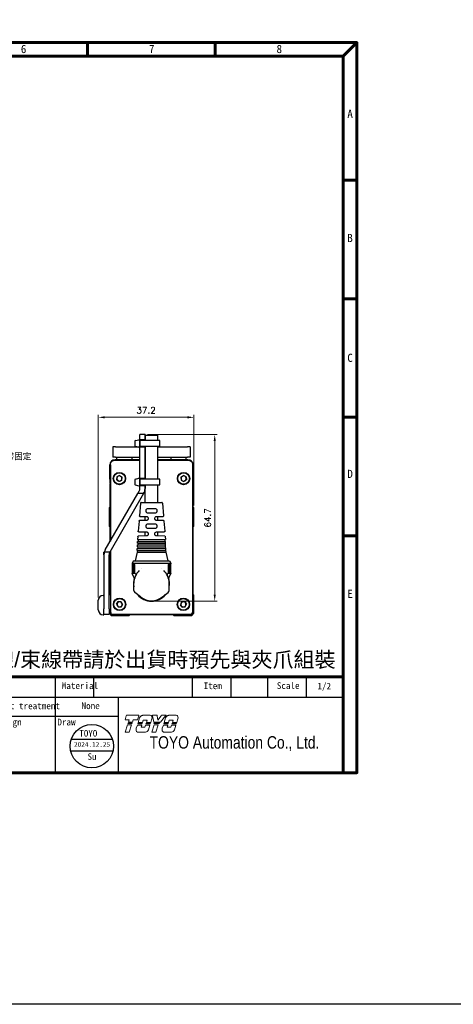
# Model space of a CAD drawing. Header units: inches. Extents: x 0 to 5766, y -2164 to 1330.
# Tile 86 of 217: x 5096 to 5265, y -1154 to -771. Entities that reach past the tile are written whole.
import ezdxf
from ezdxf.enums import TextEntityAlignment as Align

# ---------------------------------------------------------------- set-up
doc = ezdxf.new("R2010")
doc.units = ezdxf.units.IN
doc.header["$MEASUREMENT"] = 0
doc.linetypes.add('SLD-實線', pattern=[0])
for name, color, linetype, lineweight in [('AM_0', 7, 'Continuous', 30), ('AM_5', 3, 'Continuous', 15), ('可見 (ISO)', 7, 'Continuous', 25)]:
    doc.layers.add(name, color=color, linetype=linetype, lineweight=lineweight)
doc.layers.add('BORDER', color=7, linetype='Continuous')
doc.layers.add('圖框', color=7, linetype='SLD-實線')
doc.styles.add('SEACAD_arial_ttf', font='arial.ttf', dxfattribs={"height": 0.2})
doc.styles.get("Standard").update_dxf_attribs({"font": 'arial.ttf'})
doc.styles.add('尺寸標註', font='romans.shx', dxfattribs={"bigfont": 'CHINESET.SHX'})
doc.styles.add('標題欄', font='txt')
doc.dimstyles.new('CNS1$0', dxfattribs={"dimtxt": 2.5, "dimasz": 2.5, "dimexe": 1, "dimexo": 1, "dimgap": 1.5, "dimtad": 1, "dimtoh": 1, "dimdec": 1, "dimdsep": 46, "dimtxsty": '尺寸標註', "dimcen": 0, "dimclrd": 2, "dimclre": 2, "dimclrt": 1, "dimadec": 0, "dimazin": 2, "dimtp": 0.1, "dimtm": 0.1, "dimtfac": 0.71, "dimtdec": 1, "dimtmove": 0, "dimatfit": 0, "dimfxl": 0, "dimlwd": 13, "dimlwe": 13, "dimarcsym": 0})

# ---------------------------------------------------------------- blocks, each defined once
blk = doc.blocks.new('A4-英文圖框-橫式')
at = {"layer": 'BORDER', "color": 123, "linetype": 'Continuous', "lineweight": 60, "ltscale": 25.4}
for p, q in [((2450.2, 183.5), (2450.2, 188.79)), ((2499.95, 183.5), (2499.95, 188.79)), ((2549.79, 183.5), (2555.09, 188.79)), ((2151.7, 183.5), (2549.79, 183.5)), ((2549.79, 183.5), (2549.79, -95.06)), ((2549.79, 135.31), (2555.09, 135.31)), ((2549.79, 89.23), (2555.09, 89.23)), ((2549.79, 43.16), (2555.09, 43.16)), ((2549.79, -2.91), (2555.09, -2.91)), ((2151.7, -57.78), (2549.79, -57.78))]:
    blk.add_line(p, q, dxfattribs=at)
at = {"layer": 'BORDER', "color": 60, "linetype": 'Continuous', "ltscale": 25.4}
for p, q in [((2437.78, -65.63), (2437.78, -57.78)), ((2452.78, -65.63), (2452.78, -57.78)), ((2491.17, -65.63), (2491.17, -57.78)), ((2506.17, -65.63), (2506.17, -57.78)), ((2520.48, -65.63), (2520.48, -57.78)), ((2535.48, -65.63), (2535.48, -57.78)), ((2151.7, -65.63), (2549.79, -65.63)), ((2437.78, -95.06), (2437.78, -65.63)), ((2462.31, -95.06), (2462.31, -65.63)), ((2364.21, -72.99), (2462.31, -72.99)), ((2364.21, -95.06), (2549.79, -95.06))]:
    blk.add_line(p, q, dxfattribs=at)
at = {"layer": 'BORDER', "color": 123, "linetype": 'Continuous', "lineweight": 60, "ltscale": 25.4}
blk.add_lwpolyline([(2151.7, 188.79), (2555.09, 188.79), (2555.09, -95.06), (2151.7, -95.06)], close=True, dxfattribs=at)
at = {"layer": '可見 (ISO)', "lineweight": 5}
for p, q in [((2465.42, -72.7), (2465.34, -72.94)), ((2465.42, -72.7), (2470.26, -72.7)), ((2470.18, -72.94), (2470.26, -72.7)), ((2471.8, -72.7), (2474.55, -72.7)), ((2475.55, -72.7), (2475.59, -72.94)), ((2475.55, -72.7), (2477.31, -72.7)), ((2477.34, -72.94), (2477.31, -72.7)), ((2479.05, -72.7), (2478.86, -72.94)), ((2479.05, -72.7), (2480.86, -72.7)), ((2480.66, -72.94), (2480.86, -72.7)), ((2481.92, -72.7), (2484.68, -72.7)), ((2464.86, -74.45), (2465.34, -72.94)), ((2466.49, -74.45), (2464.86, -74.45)), ((2464.9, -79.28), (2465.84, -76.38)), ((2465.84, -76.38), (2467.4, -76.38)), ((2465.99, -75.96), (2466.06, -75.75)), ((2467.55, -75.96), (2465.99, -75.96)), ((2466.06, -75.75), (2467.62, -75.75)), ((2466.2, -75.35), (2466.49, -74.45)), ((2467.77, -75.35), (2466.2, -75.35)), ((2467.4, -76.38), (2466.47, -79.28)), ((2467.62, -75.75), (2467.55, -75.96)), ((2468.06, -74.45), (2467.77, -75.35)), ((2469.69, -74.45), (2468.06, -74.45)), ((2469.25, -77.77), (2469.66, -76.5)), ((2469.66, -76.5), (2471.36, -76.5)), ((2470.18, -72.94), (2469.69, -74.45)), ((2469.79, -76.08), (2469.86, -75.88)), ((2471.49, -76.08), (2469.79, -76.08)), ((2469.86, -75.88), (2471.56, -75.88)), ((2469.97, -75.48), (2470.53, -73.73)), ((2471.69, -75.48), (2469.97, -75.48)), ((2471.36, -76.5), (2471.09, -77.31)), ((2471.56, -75.88), (2471.49, -76.08)), ((2471.95, -74.66), (2471.69, -75.48)), ((2473.43, -74.66), (2471.95, -74.66)), ((2472.57, -77.31), (2472.83, -76.5)), ((2472.83, -76.5), (2474.53, -76.5)), ((2472.99, -76.08), (2473.06, -75.88)), ((2474.69, -76.08), (2472.99, -76.08)), ((2473.06, -75.88), (2474.76, -75.88)), ((2473.17, -75.48), (2473.43, -74.66)), ((2474.89, -75.48), (2473.17, -75.48)), ((2474.53, -76.5), (2473.94, -78.35)), ((2474.76, -75.88), (2474.69, -76.08)), ((2475.2, -74.5), (2474.89, -75.48)), ((2475.3, -79.28), (2476.23, -76.38)), ((2476.04, -75.35), (2475.59, -72.94)), ((2478.67, -75.35), (2476.04, -75.35)), ((2476.16, -75.96), (2476.12, -75.75)), ((2476.12, -75.75), (2478.35, -75.75)), ((2478.18, -75.96), (2476.16, -75.96)), ((2476.23, -76.38), (2477.8, -76.38)), ((2477.8, -76.38), (2476.87, -79.28)), ((2477.34, -72.94), (2477.59, -74.57)), ((2477.59, -74.57), (2478.86, -72.94)), ((2478.35, -75.75), (2478.18, -75.96)), ((2480.66, -72.94), (2478.67, -75.35)), ((2479.37, -77.77), (2479.78, -76.5)), ((2479.78, -76.5), (2481.48, -76.5)), ((2479.92, -76.08), (2479.98, -75.88)), ((2481.61, -76.08), (2479.92, -76.08)), ((2479.98, -75.88), (2481.68, -75.88)), ((2480.09, -75.48), (2480.65, -73.73)), ((2481.81, -75.48), (2480.09, -75.48)), ((2481.48, -76.5), (2481.22, -77.31)), ((2481.68, -75.88), (2481.61, -76.08)), ((2482.08, -74.66), (2481.81, -75.48)), ((2483.55, -74.66), (2482.08, -74.66)), ((2482.69, -77.31), (2482.95, -76.5)), ((2482.95, -76.5), (2484.65, -76.5)), ((2483.11, -76.08), (2483.18, -75.88)), ((2484.81, -76.08), (2483.11, -76.08)), ((2483.18, -75.88), (2484.88, -75.88)), ((2483.29, -75.48), (2483.55, -74.66)), ((2485.01, -75.48), (2483.29, -75.48)), ((2484.65, -76.5), (2484.06, -78.35)), ((2484.88, -75.88), (2484.81, -76.08)), ((2485.33, -74.5), (2485.01, -75.48)), ((2466.47, -79.28), (2464.9, -79.28)), ((2472.78, -79.33), (2470.03, -79.33)), ((2471.09, -77.31), (2472.57, -77.31)), ((2476.87, -79.28), (2475.3, -79.28)), ((2482.91, -79.33), (2480.15, -79.33)), ((2481.22, -77.31), (2482.69, -77.31))]:
    blk.add_line(p, q, dxfattribs=at)
for centre, radius, start, end in [((2471.99, -74.24), 1.55, 123.3001, 160.8894), ((2474.52, -73.55), 0.85, 349.7215, 45.5037), ((2469.75, -73.08), 5.64, 345.4024, 353.6243), ((2482.12, -74.24), 1.55, 123.3001, 160.8894), ((2484.64, -73.55), 0.85, 349.7215, 45.5037), ((2479.87, -73.08), 5.64, 345.4024, 353.6243), ((2470.02, -78.48), 0.85, 172.7215, 270.3361), ((2474.81, -78.7), 5.64, 170.4732, 176.6243), ((2472.48, -77.8), 1.55, 281.1769, 339.4117), ((2484.93, -78.7), 5.64, 170.4732, 176.6243), ((2480.15, -78.48), 0.85, 172.7215, 270.3361), ((2482.61, -77.8), 1.55, 281.1769, 339.4117)]:
    blk.add_arc(centre, radius, start, end, dxfattribs=at)
for points, knots in [([(2471.14, -72.94), (2471.22, -72.89), (2471.31, -72.84), (2471.53, -72.75), (2471.66, -72.72), (2471.8, -72.7)], [0.7632588, 0.7632588, 0.7632588, 0.7632588, 0.8183582, 0.8183582, 0.8969132, 0.8969132, 0.8969132, 0.8969132]), ([(2475.11, -72.94), (2475.04, -72.87), (2474.94, -72.81), (2474.75, -72.73), (2474.65, -72.71), (2474.55, -72.7)], [0.3846511, 0.3846511, 0.3846511, 0.3846511, 0.4469665, 0.4469665, 0.5029651, 0.5029651, 0.5029651, 0.5029651]), ([(2481.26, -72.94), (2481.34, -72.89), (2481.43, -72.84), (2481.65, -72.75), (2481.79, -72.72), (2481.92, -72.7)], [0.7632591, 0.7632591, 0.7632591, 0.7632591, 0.8183584, 0.8183584, 0.8969135, 0.8969135, 0.8969135, 0.8969135]), ([(2485.23, -72.94), (2485.16, -72.87), (2485.06, -72.81), (2484.87, -72.73), (2484.77, -72.71), (2484.68, -72.7)], [0.3846512, 0.3846512, 0.3846512, 0.3846512, 0.4469719, 0.4469719, 0.5029651, 0.5029651, 0.5029651, 0.5029651])]:
    blk.add_open_spline(points, degree=3, knots=knots, dxfattribs=at)
at = {"color": 60, "style": '標題欄'}
for s, p in [('6', (2424.32, 184.72)), ('7', (2474.15, 184.72)), ('8', (2523.79, 184.72)), ('A', (2551.33, 159.51)), ('B', (2551.33, 111.26)), ('C', (2551.33, 64.66)), ('D', (2551.33, 19.54)), ('E', (2551.33, -27.06))]:
    blk.add_text(s, height=3.18, dxfattribs=at).set_placement(p)
at = {"color": 3, "style": '標題欄'}
for s, p in [('7', (2474.15, 184.72)), ('A', (2551.33, 159.51)), ('B', (2551.33, 111.26)), ('C', (2551.33, 64.66)), ('D', (2551.33, 19.54)), ('E', (2551.33, -27.06))]:
    blk.add_text(s, height=3.18, dxfattribs=at).set_placement(p)
at = {"layer": 'BORDER', "color": 7, "linetype": 'Continuous', "ltscale": 25.4, "style": 'SEACAD_arial_ttf', "width": 0.8}
blk.add_text('TOYO Automation Co., Ltd.', height=4.8353, dxfattribs=at).set_placement((2474.42, -80.83), align=Align.TOP_LEFT)
at = {"layer": '圖框', "style": '標題欄'}
for s, height, p in [(' Material', 2.605, (2438.46, -59.91)), ('Item', 2.605, (2495.44, -59.94)), ('Scale', 2.605, (2523.91, -59.86)), ('Heat treatment', 2.6053, (2414.74, -67.75)), ('Design', 2.605, (2414.01, -74.05)), ('Draw', 2.605, (2438.54, -74.05))]:
    blk.add_text(s, height=height, dxfattribs=at).set_placement(p, align=Align.TOP_LEFT)
blk = doc.blocks.new('*D510')
at = {"layer": 'AM_5', "color": 2, "lineweight": 13}
for p, q in [((5126.65, -995.56), (5126.65, -924.46)), ((5161.35, -925.46), (5129.15, -925.46)), ((5163.85, -959.71), (5163.85, -924.46))]:
    blk.add_line(p, q, dxfattribs=at)
at = {"layer": 'AM_5', "color": 2}
for points in [[(5129.15, -925.04), (5129.15, -925.88), (5126.65, -925.46)], [(5161.35, -925.04), (5161.35, -925.88), (5163.85, -925.46)]]:
    blk.add_solid(points, dxfattribs=at)
at = {"layer": 'Defpoints', "color": 0}
for p in [(5126.65, -925.46), (5163.85, -960.71), (5126.65, -996.56)]:
    blk.add_point(p, dxfattribs=at)
at = {"layer": 'AM_5', "color": 1, "insert": (5145.25, -922.71), "char_height": 2.5, "attachment_point": 5, "style": '尺寸標註'}
blk.add_mtext('37.2', dxfattribs=at)
blk = doc.blocks.new('*D512')
at = {"layer": 'AM_5', "color": 2, "lineweight": 13}
for p, q in [((5145.83, -932.18), (5172.95, -932.18)), ((5171.95, -994.41), (5171.95, -934.68)), ((5148.35, -996.91), (5172.95, -996.91))]:
    blk.add_line(p, q, dxfattribs=at)
at = {"layer": 'AM_5', "color": 2}
for points in [[(5171.53, -934.68), (5172.36, -934.68), (5171.95, -932.18)], [(5171.53, -994.41), (5172.36, -994.41), (5171.95, -996.91)]]:
    blk.add_solid(points, dxfattribs=at)
at = {"layer": 'Defpoints', "color": 0}
for p in [(5144.83, -932.18), (5171.95, -932.18), (5147.35, -996.91)]:
    blk.add_point(p, dxfattribs=at)
at = {"layer": 'AM_5', "color": 1, "insert": (5169.2, -964.54), "char_height": 2.5, "attachment_point": 5, "rotation": 90, "style": '尺寸標註'}
blk.add_mtext('64.7', dxfattribs=at)

msp = doc.modelspace()

# ---------------------------------------------------------------- linework, layer by layer
for p, q in [((5140.831, -934.803), (5140.831, -936.403)), ((5141.046, -936.691), (5142.446, -937.036)), ((5141.072, -934.509), (5142.472, -934.164)), ((5142.831, -934.458), (5142.831, -936.748)), ((5141.072, -949.509), (5142.472, -949.164)), ((5140.831, -949.803), (5140.831, -951.403)), ((5141.046, -951.691), (5142.446, -952.036)), ((5142.831, -949.458), (5142.831, -951.748))]:
    msp.add_line(p, q)
at = {"color": 1}
for p, q in [((5116.154, -1050.619), (5132.124, -1050.619)), ((5115.9, -1055.08), (5132.378, -1055.08))]:
    msp.add_line(p, q, dxfattribs=at)
at = {"color": 2}
msp.add_lwpolyline([(4763.887, 611.783), (5765.668, 611.783), (5765.668, -1153.638), (4763.887, -1153.638)], close=True, dxfattribs=at)
for points in [[(5142.831, -934.501), (5142.831, -936.705), (5150.561, -936.705), (5150.561, -934.501)], [(5142.831, -949.501), (5142.831, -951.705), (5150.561, -951.705), (5150.561, -949.501)]]:
    msp.add_lwpolyline(points, close=True)
at = {"color": 1}
msp.add_circle((5124.139, -1053.311), 8.427, dxfattribs=at)
for centre, start, end in [((5141.131, -934.803), 101.30993, 180), ((5141.131, -936.403), 180, 253.67936), ((5142.531, -936.748), 253.67936, 0), ((5142.531, -934.458), 0, 101.30993), ((5142.531, -949.458), 0, 101.30993), ((5141.131, -949.803), 101.30993, 180), ((5141.131, -951.403), 180, 253.67936), ((5142.531, -951.748), 253.67936, 0)]:
    msp.add_arc(centre, 0.3, start, end)
at = {"layer": '可見 (ISO)'}
for p, q in [((5142.831, -933.175), (5142.831, -932.175)), ((5144.831, -932.175), (5142.831, -932.175)), ((5142.831, -933.803), (5142.831, -933.175)), ((5142.831, -934.103), (5142.831, -933.803)), ((5144.831, -932.175), (5144.831, -933.175)), ((5144.831, -933.175), (5144.831, -933.803)), ((5144.831, -933.803), (5144.831, -934.103)), ((5144.849, -932.407), (5149.849, -932.407)), ((5144.849, -934.501), (5144.849, -932.407)), ((5149.849, -934.501), (5149.849, -932.407)), ((5133.349, -936.957), (5132.349, -936.957)), ((5132.349, -936.957), (5132.349, -940.957)), ((5133.349, -936.957), (5142.831, -936.957)), ((5142.831, -934.103), (5142.831, -934.403)), ((5142.831, -934.103), (5144.831, -934.103)), ((5142.831, -936.803), (5142.831, -934.403)), ((5142.831, -936.803), (5142.831, -934.403)), ((5142.831, -936.803), (5142.831, -937.103)), ((5142.831, -937.403), (5142.831, -937.103)), ((5144.831, -937.103), (5142.831, -937.103)), ((5142.831, -948.803), (5142.831, -937.403)), ((5144.831, -934.403), (5144.831, -934.103)), ((5144.831, -934.403), (5144.831, -934.501)), ((5144.831, -936.705), (5144.831, -936.803)), ((5144.831, -937.103), (5144.831, -936.803)), ((5144.831, -936.957), (5144.849, -936.957)), ((5144.831, -937.103), (5144.831, -937.403)), ((5144.831, -937.403), (5144.831, -948.803)), ((5144.849, -949.501), (5144.849, -936.705)), ((5149.849, -949.501), (5149.849, -936.705)), ((5149.849, -936.957), (5161.349, -936.957)), ((5162.349, -936.957), (5161.349, -936.957)), ((5162.349, -936.957), (5162.349, -940.957)), ((5133.349, -940.957), (5132.349, -940.957)), ((5133.349, -940.957), (5142.831, -940.957)), ((5133.849, -941.957), (5133.849, -940.957)), ((5139.799, -941.957), (5139.799, -940.957)), ((5144.831, -940.957), (5144.849, -940.957)), ((5149.849, -940.957), (5161.349, -940.957)), ((5154.899, -940.957), (5154.899, -941.957)), ((5160.849, -941.957), (5160.849, -940.957)), ((5162.349, -940.957), (5161.349, -940.957)), ((5130.949, -945.057), (5130.949, -948.857)), ((5131.149, -945.057), (5130.949, -945.057)), ((5131.149, -949.457), (5131.149, -943.957)), ((5131.335, -943.893), (5131.335, -973.549)), ((5142.831, -941.957), (5133.149, -941.957)), ((5144.849, -941.957), (5144.831, -941.957)), ((5161.549, -941.957), (5149.849, -941.957)), ((5163.362, -943.893), (5163.362, -1001.47)), ((5163.549, -943.957), (5163.549, -949.457)), ((5163.549, -945.057), (5163.749, -945.057)), ((5163.749, -948.857), (5163.749, -945.057)), ((5131.149, -948.857), (5130.949, -948.857)), ((5133.873, -948.592), (5133.785, -949.77)), ((5134.936, -948.079), (5133.873, -948.592)), ((5134.936, -948.079), (5135.912, -948.744)), ((5135.824, -949.921), (5135.912, -948.744)), ((5142.831, -949.103), (5142.831, -948.803)), ((5142.831, -949.103), (5142.831, -949.403)), ((5142.831, -949.103), (5144.831, -949.103)), ((5144.831, -948.803), (5144.831, -949.103)), ((5144.831, -949.403), (5144.831, -949.103)), ((5158.776, -948.762), (5159.741, -948.081)), ((5158.776, -948.762), (5158.884, -949.938)), ((5160.813, -948.576), (5159.741, -948.081)), ((5160.813, -948.576), (5160.921, -949.751)), ((5163.549, -948.857), (5163.749, -948.857)), ((5131.149, -949.457), (5131.149, -950.957)), ((5131.335, -950.957), (5131.149, -950.957)), ((5131.335, -951.07), (5131.149, -951.257)), ((5131.149, -951.257), (5131.149, -960.407)), ((5134.761, -950.434), (5133.785, -949.77)), ((5135.824, -949.921), (5134.761, -950.434)), ((5142.831, -951.803), (5142.831, -949.403)), ((5142.831, -951.803), (5142.831, -949.403)), ((5142.831, -951.803), (5142.831, -952.103)), ((5142.831, -952.403), (5142.831, -952.103)), ((5144.831, -952.103), (5142.831, -952.103)), ((5142.831, -953.103), (5142.831, -952.403)), ((5144.831, -949.403), (5144.831, -949.501)), ((5144.831, -951.705), (5144.831, -951.803)), ((5144.831, -952.103), (5144.831, -951.803)), ((5144.831, -952.103), (5144.831, -952.403)), ((5144.831, -952.403), (5144.831, -953.103)), ((5144.849, -958.546), (5144.849, -951.705)), ((5149.849, -958.546), (5149.849, -951.705)), ((5158.884, -949.938), (5159.956, -950.433)), ((5160.921, -949.751), (5159.956, -950.433)), ((5162.549, -949.584), (5162.549, -949.585)), ((5163.549, -950.957), (5163.362, -950.957)), ((5163.549, -951.257), (5163.362, -951.07)), ((5163.549, -950.957), (5163.549, -949.457)), ((5163.549, -960.407), (5163.549, -951.257)), ((5129.384, -976.929), (5141.985, -955.103)), ((5144.295, -955.103), (5131.116, -977.929)), ((5141.985, -955.103), (5142.563, -954.103)), ((5144.295, -955.103), (5141.985, -955.103)), ((5131.149, -960.407), (5130.849, -960.707)), ((5143.076, -958.821), (5142.664, -963.768)), ((5143.375, -958.546), (5151.322, -958.546)), ((5151.621, -958.821), (5152.033, -963.768)), ((5163.849, -960.707), (5163.549, -960.407)), ((5130.849, -960.707), (5130.849, -967.707)), ((5142.861, -963.984), (5145.359, -964.019)), ((5144.849, -965.56), (5144.849, -964.012)), ((5145.166, -961.749), (5145.166, -961.823)), ((5147.349, -960.793), (5147.349, -961.01)), ((5147.349, -961.01), (5147.349, -961.025)), ((5147.349, -962.563), (5147.349, -962.547)), ((5147.349, -962.747), (5147.349, -962.563)), ((5149.338, -964.019), (5151.836, -963.984)), ((5149.531, -961.749), (5149.531, -961.823)), ((5149.849, -965.56), (5149.849, -964.012)), ((5163.849, -967.707), (5163.849, -960.707)), ((5130.849, -967.707), (5131.149, -968.007)), ((5131.149, -968.007), (5131.149, -973.873)), ((5142.497, -965.773), (5142.165, -969.761)), ((5145.359, -965.553), (5142.694, -965.59)), ((5145.166, -967.749), (5145.166, -967.823)), ((5146.099, -964.769), (5146.099, -964.803)), ((5147.349, -967.005), (5147.349, -967.025)), ((5148.599, -964.803), (5148.599, -964.769)), ((5152.003, -965.59), (5149.338, -965.553)), ((5149.531, -967.742), (5149.531, -967.823)), ((5152.2, -965.773), (5152.532, -969.761)), ((5163.549, -968.007), (5163.849, -967.707)), ((5163.549, -994.335), (5163.549, -968.007)), ((5141.997, -971.78), (5141.899, -972.967)), ((5145.359, -971.553), (5142.194, -971.597)), ((5142.362, -969.977), (5145.359, -970.019)), ((5144.849, -971.56), (5144.849, -970.012)), ((5146.099, -970.769), (5146.099, -970.803)), ((5147.349, -968.568), (5147.349, -968.547)), ((5147.349, -968.751), (5147.349, -968.568)), ((5148.599, -970.803), (5148.599, -970.769)), ((5149.338, -970.019), (5152.335, -969.977)), ((5152.503, -971.597), (5149.338, -971.553)), ((5149.849, -971.56), (5149.849, -970.012)), ((5152.7, -971.78), (5152.799, -972.967)), ((5141.849, -975.067), (5152.849, -975.067)), ((5141.849, -975.767), (5141.849, -975.067)), ((5141.849, -975.767), (5152.849, -975.767)), ((5141.899, -972.967), (5152.799, -972.967)), ((5141.899, -973.667), (5152.799, -973.667)), ((5141.899, -974.367), (5141.899, -973.667)), ((5141.899, -974.367), (5152.799, -974.367)), ((5141.97, -975.767), (5141.921, -976.467)), ((5142.068, -974.367), (5142.019, -975.067)), ((5142.166, -972.967), (5142.117, -973.667)), ((5152.531, -972.967), (5152.58, -973.667)), ((5152.629, -974.367), (5152.678, -975.067)), ((5152.727, -975.767), (5152.776, -976.467)), ((5152.799, -974.367), (5152.799, -973.667)), ((5152.849, -975.767), (5152.849, -975.067)), ((5128.995, -977.857), (5128.849, -977.857)), ((5128.849, -978.857), (5128.849, -977.857)), ((5128.849, -978.929), (5128.849, -978.857)), ((5128.849, -978.929), (5128.849, -999.957)), ((5131.116, -977.929), (5128.976, -977.929)), ((5130.849, -999.957), (5130.849, -978.929)), ((5131.149, -977.873), (5131.149, -994.335)), ((5131.335, -977.549), (5131.335, -1001.47)), ((5141.724, -977.867), (5140.974, -981.207)), ((5141.724, -976.467), (5152.974, -976.467)), ((5141.724, -977.167), (5141.724, -976.467)), ((5141.724, -977.167), (5152.974, -977.167)), ((5141.724, -977.867), (5152.974, -977.867)), ((5141.872, -977.167), (5141.824, -977.867)), ((5152.825, -977.167), (5152.874, -977.867)), ((5152.974, -977.167), (5152.974, -976.467)), ((5152.974, -977.867), (5153.724, -981.207)), ((5140.349, -981.207), (5139.849, -982.207)), ((5139.849, -982.207), (5154.849, -982.207)), ((5139.849, -982.207), (5139.849, -982.407)), ((5139.865, -982.907), (5139.865, -985.507)), ((5140.277, -985.507), (5140.277, -982.907)), ((5140.349, -981.207), (5154.349, -981.207)), ((5140.596, -985.507), (5140.596, -982.907)), ((5140.715, -982.907), (5140.715, -985.507)), ((5153.982, -985.507), (5153.982, -982.907)), ((5154.101, -985.507), (5154.101, -982.907)), ((5154.349, -981.207), (5154.849, -982.207)), ((5154.42, -982.907), (5154.42, -985.507)), ((5154.832, -985.507), (5154.832, -982.907)), ((5154.849, -982.207), (5154.849, -982.407)), ((5139.849, -986.007), (5139.849, -986.207)), ((5140.986, -986.207), (5139.849, -986.207)), ((5140.588, -987.805), (5139.849, -986.207)), ((5141.584, -986.207), (5141.584, -986.207)), ((5143.554, -984.312), (5143.554, -984.312)), ((5151.143, -984.312), (5151.143, -984.312)), ((5153.113, -986.207), (5153.113, -986.207)), ((5154.849, -986.207), (5153.711, -986.207)), ((5154.109, -987.805), (5154.849, -986.207)), ((5154.849, -986.007), (5154.849, -986.207)), ((5140.499, -992.725), (5140.499, -989.907)), ((5154.199, -992.725), (5154.199, -989.907)), ((5128.549, -994.657), (5128.849, -994.657)), ((5131.149, -994.335), (5130.849, -994.635)), ((5143.079, -995.264), (5140.875, -993.507)), ((5151.618, -995.264), (5153.822, -993.507)), ((5163.849, -994.635), (5163.549, -994.335)), ((5163.849, -1001.635), (5163.849, -994.635)), ((5126.649, -1000.357), (5126.649, -996.557)), ((5133.769, -998.108), (5134.401, -997.111)), ((5133.769, -998.108), (5134.317, -999.154)), ((5135.58, -997.159), (5134.401, -997.111)), ((5136.128, -998.205), (5135.496, -999.203)), ((5135.58, -997.159), (5136.128, -998.205)), ((5159.027, -997.222), (5158.578, -998.314)), ((5159.3, -999.249), (5158.578, -998.314)), ((5159.027, -997.222), (5160.197, -997.065)), ((5160.197, -997.065), (5160.919, -997.999)), ((5160.47, -999.091), (5160.919, -997.999)), ((5128.549, -1002.257), (5128.849, -1002.257)), ((5128.849, -1001.957), (5128.849, -999.957)), ((5128.849, -1001.957), (5130.849, -1001.957)), ((5128.849, -1002.257), (5128.849, -1001.957)), ((5130.849, -999.957), (5130.849, -1001.957)), ((5130.849, -1001.635), (5131.671, -1002.457)), ((5131.671, -1002.457), (5138.671, -1002.457)), ((5134.317, -999.154), (5135.496, -999.203)), ((5138.671, -1002.457), (5138.971, -1002.157)), ((5138.971, -1002.157), (5155.726, -1002.157)), ((5155.726, -1002.157), (5156.026, -1002.457)), ((5156.026, -1002.457), (5163.026, -1002.457)), ((5159.3, -999.249), (5160.47, -999.091)), ((5163.026, -1002.457), (5163.849, -1001.635))]:
    msp.add_line(p, q, dxfattribs=at)
for centre, radius in [((5134.849, -949.257), 2.4), ((5134.849, -949.257), 2.25), ((5159.849, -949.257), 2.4), ((5159.849, -949.257), 2.25), ((5134.949, -998.157), 2.4), ((5134.949, -998.157), 2.25), ((5159.749, -998.157), 2.4), ((5159.749, -998.157), 2.25)]:
    msp.add_circle(centre, radius, dxfattribs=at)
for centre, radius, start, end in [((5133.149, -943.957), 2, 90, 180), ((5161.549, -943.957), 2, 0, 90), ((5134.849, -949.257), 1.022, 175.74811, 235.74811), ((5134.849, -949.257), 1.022, 115.74811, 175.74811), ((5134.849, -949.257), 1.022, 55.74811, 115.74811), ((5134.849, -949.257), 1.022, 355.74811, 55.74811), ((5159.849, -949.257), 1.022, 125.22745, 185.22745), ((5159.849, -949.257), 1.022, 65.22745, 125.22745), ((5159.849, -949.257), 1.023, 5.22745, 65.22745), ((5159.849, -949.257), 1.022, 305.22745, 5.22745), ((5134.849, -949.257), 1.022, 235.74811, 295.74811), ((5134.849, -949.257), 1.022, 295.74811, 355.74811), ((5134.849, -953.457), 2.25, 60.31062, 60.31124), ((5159.848, -953.457), 2.5, 123.05714, 123.05786), ((5159.849, -949.257), 1.022, 185.22745, 245.22745), ((5159.849, -949.257), 1.022, 245.22745, 305.22745), ((5159.848, -953.457), 2.25, 60.6663, 60.66673), ((5140.831, -953.103), 2, 330, 0), ((5140.831, -953.103), 4, 330, 0), ((5143.375, -958.846), 0.3, 90, 175.2432), ((5151.322, -958.846), 0.3, 4.7568, 90), ((5132.849, -978.929), 4, 165.52249, 180), ((5132.849, -978.929), 4, 150, 165.52249), ((5132.849, -978.929), 2, 150, 180), ((5147.349, -989.907), 6.85, 134.24562, 180), ((5147.349, -989.907), 6.85, 0, 45.75438), ((5147.349, -989.907), 7, 163.55747, 191.88264), ((5147.349, -989.907), 7, 348.11736, 16.44361), ((5128.549, -996.557), 1.9, 90, 180), ((5141.499, -992.725), 1, 180, 231.44505), ((5147.349, -989.907), 7, 219.56242, 320.43758), ((5153.199, -992.725), 1, 308.55495, 0), ((5134.949, -998.157), 1.022, 147.65292, 207.65292), ((5134.949, -998.157), 1.022, 207.65292, 267.65292), ((5134.949, -998.157), 1.022, 87.65292, 147.65292), ((5134.949, -998.157), 1.022, 267.65292, 327.65292), ((5134.949, -998.157), 1.022, 27.65292, 87.65292), ((5134.949, -998.157), 1.022, 327.65292, 27.65292), ((5147.349, -989.907), 6.85, 231.44505, 308.55495), ((5159.749, -998.157), 1.022, 157.67894, 217.67894), ((5159.749, -998.157), 1.022, 97.67894, 157.67894), ((5159.749, -998.157), 1.022, 217.67894, 277.67894), ((5159.749, -998.157), 1.022, 37.67894, 97.67894), ((5159.749, -998.157), 1.022, 277.67894, 337.67894), ((5159.749, -998.157), 1.022, 337.67894, 37.67894), ((5128.549, -1000.357), 1.9, 180, 270)]:
    msp.add_arc(centre, radius, start, end, dxfattribs=at)
for centre, major_axis, ratio, start_param, end_param in [((5133.082, -942.64), (-0.001, 0.5), 0.1567782, 6.2655135, 6.2831853), ((5161.615, -942.64), (0.001, 0.5), 0.1567782, 0, 0.0176718), ((5147.348, -961.047), (2.5, -0.035), 0.0087257, 1.5707818, 2.2327913), ((5147.348, -962.525), (-2.5, -0.035), 0.0087257, 0.9088014, 1.5708108), ((5147.349, -961.047), (2.5, 0.035), 0.0087257, 0.9088014, 1.5708108), ((5147.349, -962.525), (-2.5, 0.035), 0.0087257, 1.5707818, 2.2327913), ((5147.348, -967.047), (2.5, -0.035), 0.0087257, 1.5707818, 2.2327913), ((5147.349, -967.047), (2.5, 0.044), 0.0087242, 0.9086288, 1.570644), ((5147.348, -968.525), (-2.5, -0.035), 0.0087257, 0.9088014, 1.5708108), ((5147.349, -968.525), (-2.5, 0.035), 0.0087257, 1.5707818, 2.2327913), ((5131.835, -1001.97), (-0.5, 0.5), 0.0174471, 0.0174613, 0.9590289), ((5145.467, -1000.787), (-79.219, 0.029), 0.015218, 1.3978721, 1.5945593), ((5149.23, -1000.787), (-79.219, -0.029), 0.015218, 1.5470333, 1.7437205), ((5162.863, -1001.471), (-0.496, 0.493), 0.0865197, 4.1686678, 4.6287166), ((5162.862, -1001.97), (-0.5, -0.5), 0.0174471, 2.1825637, 3.1241314)]:
    msp.add_ellipse(centre, major_axis=major_axis, ratio=ratio, start_param=start_param, end_param=end_param, dxfattribs=at)
for points, knots in [([(5131.335, -943.893), (5131.335, -943.708), (5131.366, -943.52), (5131.483, -943.165), (5131.572, -942.993), (5131.742, -942.767), (5131.804, -942.696), (5132.009, -942.498), (5132.172, -942.386), (5132.519, -942.223), (5132.707, -942.171), (5132.958, -942.144), (5133.019, -942.14), (5133.08, -942.14)], [0, 0, 0, 0, 0.05560877, 0.05560877, 0.11242471, 0.11242471, 0.14052381, 0.14052381, 0.19848519, 0.19848519, 0.25603109, 0.25603109, 0.27451464, 0.27451464, 0.27451464, 0.27451464]), ([(5161.617, -942.14), (5161.805, -942.141), (5161.995, -942.172), (5162.353, -942.294), (5162.526, -942.386), (5162.828, -942.619), (5162.961, -942.761), (5163.172, -943.078), (5163.253, -943.257), (5163.341, -943.588), (5163.362, -943.741), (5163.362, -943.893)], [0, 0, 0, 0, 0.0567172, 0.0567172, 0.1142388, 0.1142388, 0.17150957, 0.17150957, 0.22875669, 0.22875669, 0.27441519, 0.27441519, 0.27441519, 0.27441519]), ([(5142.861, -963.984), (5142.848, -963.984), (5142.835, -963.983), (5142.797, -963.975), (5142.771, -963.964), (5142.728, -963.934), (5142.709, -963.914), (5142.68, -963.869), (5142.67, -963.843), (5142.663, -963.801), (5142.663, -963.784), (5142.664, -963.768)], [0, 0, 0, 0, 0.003801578, 0.003801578, 0.011767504, 0.011767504, 0.019733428, 0.019733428, 0.027699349, 0.027699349, 0.032618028, 0.032618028, 0.032618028, 0.032618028]), ([(5145.812, -961.008), (5145.677, -961.007), (5145.534, -961.034), (5145.38, -961.133), (5145.325, -961.189), (5145.249, -961.31), (5145.217, -961.388), (5145.176, -961.562), (5145.166, -961.658), (5145.166, -961.749)], [1.02693899, 1.02693899, 1.02693899, 1.02693899, 1.07774763, 1.07774763, 1.10472953, 1.10472953, 1.13199978, 1.13199978, 1.15927002, 1.15927002, 1.15927002, 1.15927002]), ([(5145.166, -961.823), (5145.166, -961.914), (5145.176, -962.01), (5145.217, -962.185), (5145.249, -962.263), (5145.325, -962.384), (5145.38, -962.439), (5145.534, -962.538), (5145.677, -962.564), (5145.812, -962.564)], [0, 0, 0, 0, 0.0273214, 0.0273214, 0.0546428, 0.0546428, 0.08158389, 0.08158389, 0.13233589, 0.13233589, 0.13233589, 0.13233589]), ([(5145.359, -964.019), (5145.45, -964.02), (5145.544, -964.039), (5145.631, -964.074), (5145.718, -964.11), (5145.801, -964.163), (5145.871, -964.231), (5145.941, -964.299), (5145.999, -964.382), (5146.038, -964.474), (5146.078, -964.567), (5146.099, -964.668), (5146.099, -964.769)], [0, 0, 0, 0, 0.25, 0.25, 0.25, 0.5, 0.5, 0.5, 0.75, 0.75, 0.75, 1, 1, 1, 1]), ([(5148.599, -964.769), (5148.599, -964.563), (5148.685, -964.367), (5148.968, -964.094), (5149.155, -964.022), (5149.338, -964.019)], [0, 0, 0, 0, 0.5, 0.5, 1, 1, 1, 1]), ([(5149.531, -961.749), (5149.531, -961.658), (5149.521, -961.562), (5149.48, -961.388), (5149.448, -961.31), (5149.372, -961.189), (5149.317, -961.133), (5149.163, -961.034), (5149.02, -961.007), (5148.885, -961.008)], [0.57963504, 0.57963504, 0.57963504, 0.57963504, 0.60690528, 0.60690528, 0.63417553, 0.63417553, 0.66115743, 0.66115743, 0.71196607, 0.71196607, 0.71196607, 0.71196607]), ([(5148.885, -962.564), (5149.02, -962.564), (5149.163, -962.538), (5149.317, -962.439), (5149.372, -962.384), (5149.448, -962.263), (5149.48, -962.185), (5149.521, -962.01), (5149.531, -961.914), (5149.531, -961.823)], [0.44729914, 0.44729914, 0.44729914, 0.44729914, 0.49805114, 0.49805114, 0.52499224, 0.52499224, 0.55231364, 0.55231364, 0.57963504, 0.57963504, 0.57963504, 0.57963504]), ([(5152.033, -963.768), (5152.035, -963.789), (5152.033, -963.811), (5152.023, -963.853), (5152.014, -963.873), (5151.991, -963.91), (5151.976, -963.926), (5151.942, -963.953), (5151.923, -963.964), (5151.892, -963.976), (5151.881, -963.979), (5151.859, -963.983), (5151.848, -963.984), (5151.836, -963.984)], [0, 0, 0, 0, 0.006414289, 0.006414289, 0.012918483, 0.012918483, 0.019419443, 0.019419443, 0.02592052, 0.02592052, 0.029248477, 0.029248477, 0.032674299, 0.032674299, 0.032674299, 0.032674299]), ([(5142.497, -965.773), (5142.499, -965.752), (5142.504, -965.731), (5142.521, -965.691), (5142.533, -965.672), (5142.562, -965.64), (5142.58, -965.626), (5142.617, -965.605), (5142.638, -965.597), (5142.671, -965.591), (5142.682, -965.59), (5142.694, -965.59)], [0, 0, 0, 0, 0.006422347, 0.006422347, 0.012926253, 0.012926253, 0.019427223, 0.019427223, 0.0259283, 0.0259283, 0.029357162, 0.029357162, 0.029357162, 0.029357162]), ([(5145.812, -967.008), (5145.677, -967.007), (5145.534, -967.034), (5145.38, -967.133), (5145.325, -967.189), (5145.249, -967.31), (5145.217, -967.388), (5145.176, -967.562), (5145.166, -967.658), (5145.166, -967.749)], [1.02693899, 1.02693899, 1.02693899, 1.02693899, 1.07774763, 1.07774763, 1.10472953, 1.10472953, 1.13199978, 1.13199978, 1.15927002, 1.15927002, 1.15927002, 1.15927002]), ([(5145.166, -967.823), (5145.166, -967.914), (5145.176, -968.01), (5145.217, -968.185), (5145.249, -968.263), (5145.325, -968.384), (5145.38, -968.439), (5145.534, -968.538), (5145.677, -968.564), (5145.812, -968.564)], [0, 0, 0, 0, 0.0273214, 0.0273214, 0.0546428, 0.0546428, 0.08158389, 0.08158389, 0.13233589, 0.13233589, 0.13233589, 0.13233589]), ([(5146.099, -964.803), (5146.099, -964.903), (5146.078, -965.004), (5146.039, -965.095), (5146, -965.187), (5145.943, -965.271), (5145.872, -965.34), (5145.802, -965.409), (5145.719, -965.462), (5145.63, -965.498), (5145.542, -965.534), (5145.449, -965.552), (5145.359, -965.553)], [0, 0, 0, 0, 0.25, 0.25, 0.25, 0.5, 0.5, 0.5, 0.75, 0.75, 0.75, 1, 1, 1, 1]), ([(5147.348, -966.789), (5147.348, -966.79), (5147.348, -966.802), (5147.348, -966.828), (5147.348, -966.838), (5147.348, -966.869), (5147.348, -966.889), (5147.348, -966.93), (5147.348, -966.95), (5147.348, -966.979), (5147.348, -966.989), (5147.349, -967.002), (5147.349, -967.005), (5147.349, -967.005)], [0, 0, 0, 0, 0.0002916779, 0.0002916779, 0.0004756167, 0.0004756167, 0.0008656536, 0.0008656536, 0.0013387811, 0.0013387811, 0.0017364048, 0.0017364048, 0.0021021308, 0.0021021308, 0.0021021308, 0.0021021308]), ([(5149.338, -965.553), (5149.248, -965.552), (5149.154, -965.533), (5149.066, -965.498), (5148.978, -965.462), (5148.894, -965.408), (5148.824, -965.339), (5148.754, -965.27), (5148.696, -965.186), (5148.657, -965.094), (5148.619, -965.002), (5148.599, -964.902), (5148.599, -964.803)], [0, 0, 0, 0, 0.25, 0.25, 0.25, 0.5, 0.5, 0.5, 0.75, 0.75, 0.75, 1, 1, 1, 1]), ([(5149.531, -967.742), (5149.531, -967.651), (5149.521, -967.555), (5149.48, -967.38), (5149.449, -967.302), (5149.372, -967.182), (5149.317, -967.126), (5149.163, -967.027), (5149.02, -967.002), (5148.885, -967.003)], [0.57965845, 0.57965845, 0.57965845, 0.57965845, 0.60690808, 0.60690808, 0.63415772, 0.63415772, 0.66112017, 0.66112017, 0.71191188, 0.71191188, 0.71191188, 0.71191188]), ([(5148.885, -968.564), (5149.02, -968.564), (5149.163, -968.538), (5149.317, -968.439), (5149.372, -968.384), (5149.448, -968.263), (5149.48, -968.185), (5149.521, -968.01), (5149.531, -967.914), (5149.531, -967.823)], [0.44729914, 0.44729914, 0.44729914, 0.44729914, 0.49805114, 0.49805114, 0.52499224, 0.52499224, 0.55231364, 0.55231364, 0.57963504, 0.57963504, 0.57963504, 0.57963504]), ([(5152.003, -965.59), (5152.011, -965.59), (5152.018, -965.591), (5152.032, -965.592), (5152.039, -965.594), (5152.06, -965.599), (5152.073, -965.603), (5152.11, -965.62), (5152.132, -965.637), (5152.167, -965.676), (5152.181, -965.7), (5152.195, -965.741), (5152.199, -965.757), (5152.2, -965.773)], [0, 0, 0, 0, 0.002187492, 0.002187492, 0.004348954, 0.004348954, 0.008496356, 0.008496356, 0.016462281, 0.016462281, 0.024428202, 0.024428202, 0.029346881, 0.029346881, 0.029346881, 0.029346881]), ([(5141.997, -971.78), (5141.999, -971.759), (5142.004, -971.738), (5142.021, -971.698), (5142.033, -971.679), (5142.062, -971.647), (5142.08, -971.633), (5142.117, -971.612), (5142.138, -971.604), (5142.171, -971.598), (5142.182, -971.597), (5142.194, -971.597)], [0, 0, 0, 0, 0.006422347, 0.006422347, 0.012926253, 0.012926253, 0.019427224, 0.019427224, 0.0259283, 0.0259283, 0.029357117, 0.029357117, 0.029357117, 0.029357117]), ([(5142.362, -969.977), (5142.349, -969.977), (5142.336, -969.976), (5142.298, -969.968), (5142.273, -969.957), (5142.229, -969.927), (5142.21, -969.907), (5142.181, -969.862), (5142.172, -969.836), (5142.165, -969.794), (5142.164, -969.777), (5142.165, -969.761)], [0, 0, 0, 0, 0.003801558, 0.003801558, 0.011767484, 0.011767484, 0.019733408, 0.019733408, 0.02769933, 0.02769933, 0.032618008, 0.032618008, 0.032618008, 0.032618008]), ([(5145.359, -970.019), (5145.452, -970.02), (5145.546, -970.039), (5145.634, -970.075), (5145.721, -970.111), (5145.804, -970.165), (5145.874, -970.233), (5145.943, -970.302), (5146, -970.385), (5146.039, -970.477), (5146.078, -970.568), (5146.099, -970.669), (5146.099, -970.769)], [0, 0, 0, 0, 0.25, 0.25, 0.25, 0.5, 0.5, 0.5, 0.75, 0.75, 0.75, 1, 1, 1, 1]), ([(5146.099, -970.803), (5146.099, -970.902), (5146.078, -971.002), (5146.04, -971.093), (5146.002, -971.185), (5145.945, -971.269), (5145.874, -971.338), (5145.804, -971.406), (5145.722, -971.461), (5145.633, -971.497), (5145.544, -971.533), (5145.451, -971.552), (5145.359, -971.553)], [0, 0, 0, 0, 0.25, 0.25, 0.25, 0.5, 0.5, 0.5, 0.75, 0.75, 0.75, 1, 1, 1, 1]), ([(5148.599, -970.769), (5148.599, -970.565), (5148.684, -970.37), (5148.964, -970.096), (5149.153, -970.022), (5149.338, -970.019)], [0, 0, 0, 0, 0.5, 0.5, 1, 1, 1, 1]), ([(5149.338, -971.553), (5149.246, -971.552), (5149.152, -971.533), (5149.064, -971.497), (5148.975, -971.46), (5148.892, -971.406), (5148.822, -971.337), (5148.752, -971.268), (5148.695, -971.184), (5148.657, -971.093), (5148.618, -971.001), (5148.599, -970.902), (5148.599, -970.803)], [0, 0, 0, 0, 0.25, 0.25, 0.25, 0.5, 0.5, 0.5, 0.75, 0.75, 0.75, 1, 1, 1, 1]), ([(5152.532, -969.761), (5152.533, -969.782), (5152.532, -969.804), (5152.522, -969.846), (5152.513, -969.866), (5152.49, -969.903), (5152.475, -969.919), (5152.441, -969.947), (5152.422, -969.957), (5152.391, -969.969), (5152.38, -969.972), (5152.358, -969.976), (5152.347, -969.977), (5152.335, -969.977)], [0, 0, 0, 0, 0.006414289, 0.006414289, 0.012918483, 0.012918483, 0.019419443, 0.019419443, 0.02592052, 0.02592052, 0.029248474, 0.029248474, 0.032674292, 0.032674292, 0.032674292, 0.032674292]), ([(5152.503, -971.597), (5152.511, -971.597), (5152.518, -971.598), (5152.532, -971.599), (5152.539, -971.601), (5152.56, -971.605), (5152.573, -971.61), (5152.61, -971.627), (5152.632, -971.644), (5152.667, -971.683), (5152.681, -971.707), (5152.695, -971.748), (5152.698, -971.764), (5152.7, -971.78)], [0, 0, 0, 0, 0.002187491, 0.002187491, 0.004348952, 0.004348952, 0.008496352, 0.008496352, 0.016462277, 0.016462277, 0.024428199, 0.024428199, 0.029346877, 0.029346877, 0.029346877, 0.029346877]), ([(5139.849, -982.407), (5139.849, -982.407), (5139.849, -982.419), (5139.853, -982.47), (5139.855, -982.509), (5139.859, -982.598), (5139.861, -982.654), (5139.864, -982.777), (5139.865, -982.844), (5139.865, -982.907)], [0.075361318, 0.075361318, 0.075361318, 0.075361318, 0.094201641, 0.094201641, 0.113041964, 0.113041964, 0.1318823, 0.1318823, 0.150722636, 0.150722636, 0.150722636, 0.150722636]), ([(5140.277, -982.907), (5140.277, -982.843), (5140.282, -982.776), (5140.3, -982.652), (5140.315, -982.597), (5140.348, -982.508), (5140.37, -982.469), (5140.42, -982.419), (5140.448, -982.407), (5140.502, -982.407), (5140.532, -982.419), (5140.59, -982.47), (5140.617, -982.508), (5140.662, -982.596), (5140.681, -982.651), (5140.708, -982.774), (5140.715, -982.842), (5140.715, -982.907)], [0, 0, 0, 0, 0.01909951, 0.01909951, 0.03819901, 0.03819901, 0.05824073, 0.05824073, 0.07828245, 0.07828245, 0.09866717, 0.09866717, 0.11905189, 0.11905189, 0.13839006, 0.13839006, 0.15772823, 0.15772823, 0.15772823, 0.15772823]), ([(5140.647, -982.568), (5140.632, -982.609), (5140.62, -982.659), (5140.601, -982.775), (5140.596, -982.843), (5140.596, -982.907)], [0.280686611, 0.280686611, 0.280686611, 0.280686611, 0.297739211, 0.297739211, 0.316864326, 0.316864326, 0.316864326, 0.316864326]), ([(5153.982, -982.907), (5153.982, -982.842), (5153.989, -982.774), (5154.016, -982.651), (5154.036, -982.596), (5154.08, -982.508), (5154.107, -982.47), (5154.165, -982.419), (5154.195, -982.407), (5154.249, -982.407), (5154.277, -982.419), (5154.327, -982.469), (5154.349, -982.508), (5154.382, -982.597), (5154.397, -982.652), (5154.415, -982.776), (5154.42, -982.843), (5154.42, -982.907)], [0, 0, 0, 0, 0.01933817, 0.01933817, 0.03867634, 0.03867634, 0.05906106, 0.05906106, 0.07944578, 0.07944578, 0.0994875, 0.0994875, 0.11952922, 0.11952922, 0.13862872, 0.13862872, 0.15772823, 0.15772823, 0.15772823, 0.15772823]), ([(5154.101, -982.907), (5154.101, -982.843), (5154.096, -982.775), (5154.077, -982.659), (5154.065, -982.609), (5154.05, -982.568)], [0.158427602, 0.158427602, 0.158427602, 0.158427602, 0.177552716, 0.177552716, 0.194605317, 0.194605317, 0.194605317, 0.194605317]), ([(5154.832, -982.907), (5154.832, -982.844), (5154.833, -982.777), (5154.836, -982.654), (5154.838, -982.598), (5154.842, -982.509), (5154.844, -982.47), (5154.848, -982.419), (5154.849, -982.407), (5154.849, -982.407)], [0, 0, 0, 0, 0.018840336, 0.018840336, 0.037680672, 0.037680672, 0.056520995, 0.056520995, 0.075361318, 0.075361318, 0.075361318, 0.075361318]), ([(5139.865, -985.507), (5139.865, -985.57), (5139.864, -985.637), (5139.861, -985.76), (5139.859, -985.816), (5139.855, -985.905), (5139.853, -985.943), (5139.849, -985.994), (5139.849, -986.007), (5139.849, -986.007)], [0.150722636, 0.150722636, 0.150722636, 0.150722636, 0.169562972, 0.169562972, 0.188403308, 0.188403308, 0.207243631, 0.207243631, 0.226083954, 0.226083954, 0.226083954, 0.226083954]), ([(5140.715, -985.507), (5140.715, -985.569), (5140.709, -985.636), (5140.683, -985.756), (5140.664, -985.81), (5140.621, -985.901), (5140.593, -985.941), (5140.533, -985.994), (5140.503, -986.007), (5140.447, -986.007), (5140.419, -985.994), (5140.369, -985.942), (5140.346, -985.902), (5140.313, -985.812), (5140.3, -985.757), (5140.282, -985.636), (5140.277, -985.569), (5140.277, -985.507)], [0.15772076, 0.15772076, 0.15772076, 0.15772076, 0.17651774, 0.17651774, 0.19531472, 0.19531472, 0.2162376, 0.2162376, 0.23716049, 0.23716049, 0.25756711, 0.25756711, 0.27797373, 0.27797373, 0.29670763, 0.29670763, 0.31544152, 0.31544152, 0.31544152, 0.31544152]), ([(5140.596, -985.507), (5140.596, -985.569), (5140.601, -985.635), (5140.619, -985.753), (5140.632, -985.804), (5140.647, -985.846)], [0, 0, 0, 0, 0.018724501, 0.018724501, 0.036164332, 0.036164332, 0.036164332, 0.036164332]), ([(5140.986, -986.207), (5141.02, -986.207), (5141.057, -986.212), (5141.109, -986.239), (5141.127, -986.251), (5141.159, -986.284), (5141.173, -986.303), (5141.184, -986.327)], [0.000003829, 0.000003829, 0.000003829, 0.000003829, 0.019270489, 0.019270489, 0.029540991, 0.029540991, 0.038873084, 0.038873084, 0.038873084, 0.038873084]), ([(5141.184, -986.327), (5141.231, -986.423), (5141.256, -986.519), (5141.264, -986.693), (5141.251, -986.77), (5141.218, -986.851), (5141.213, -986.861), (5141.208, -986.87)], [-0.070670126, -0.070670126, -0.070670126, -0.070670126, -0.032952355, -0.032952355, 0, 0, 0.004719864, 0.004719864, 0.004719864, 0.004719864]), ([(5153.513, -986.327), (5153.466, -986.423), (5153.441, -986.519), (5153.433, -986.693), (5153.446, -986.77), (5153.479, -986.85), (5153.484, -986.86), (5153.489, -986.87)], [0.000001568, 0.000001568, 0.000001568, 0.000001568, 0.037733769, 0.037733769, 0.070683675, 0.070683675, 0.075426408, 0.075426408, 0.075426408, 0.075426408]), ([(5153.513, -986.327), (5153.524, -986.303), (5153.538, -986.284), (5153.57, -986.251), (5153.588, -986.239), (5153.64, -986.212), (5153.677, -986.207), (5153.711, -986.207)], [0.000001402, 0.000001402, 0.000001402, 0.000001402, 0.00932853, 0.00932853, 0.019592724, 0.019592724, 0.03886697, 0.03886697, 0.03886697, 0.03886697]), ([(5154.42, -985.507), (5154.42, -985.569), (5154.415, -985.636), (5154.397, -985.757), (5154.384, -985.812), (5154.351, -985.902), (5154.328, -985.942), (5154.278, -985.994), (5154.25, -986.007), (5154.194, -986.007), (5154.164, -985.994), (5154.105, -985.941), (5154.076, -985.901), (5154.033, -985.81), (5154.014, -985.756), (5153.988, -985.636), (5153.982, -985.569), (5153.982, -985.507)], [0.15772076, 0.15772076, 0.15772076, 0.15772076, 0.17645465, 0.17645465, 0.19518854, 0.19518854, 0.21559516, 0.21559516, 0.23600179, 0.23600179, 0.25692467, 0.25692467, 0.27784756, 0.27784756, 0.29664454, 0.29664454, 0.31544152, 0.31544152, 0.31544152, 0.31544152]), ([(5154.05, -985.846), (5154.065, -985.804), (5154.078, -985.753), (5154.096, -985.635), (5154.101, -985.569), (5154.101, -985.507)], [0.12226327, 0.12226327, 0.12226327, 0.12226327, 0.139703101, 0.139703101, 0.158427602, 0.158427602, 0.158427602, 0.158427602]), ([(5154.849, -986.007), (5154.849, -986.007), (5154.848, -985.994), (5154.844, -985.943), (5154.842, -985.905), (5154.838, -985.816), (5154.836, -985.76), (5154.833, -985.637), (5154.832, -985.57), (5154.832, -985.507)], [0.226083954, 0.226083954, 0.226083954, 0.226083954, 0.244924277, 0.244924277, 0.2637646, 0.2637646, 0.282604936, 0.282604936, 0.301445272, 0.301445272, 0.301445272, 0.301445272]), ([(5140.659, -988.43), (5140.659, -988.43), (5140.659, -988.43), (5140.659, -988.431), (5140.659, -988.431), (5140.659, -988.431), (5140.659, -988.432), (5140.659, -988.432), (5140.659, -988.433), (5140.659, -988.434), (5140.658, -988.435), (5140.658, -988.437), (5140.658, -988.437), (5140.658, -988.437), (5140.658, -988.437), (5140.658, -988.436), (5140.658, -988.436), (5140.659, -988.435), (5140.659, -988.434), (5140.659, -988.434), (5140.659, -988.433), (5140.659, -988.433), (5140.659, -988.432), (5140.659, -988.431), (5140.66, -988.429), (5140.661, -988.421), (5140.663, -988.415), (5140.666, -988.398), (5140.668, -988.388), (5140.672, -988.357), (5140.675, -988.336), (5140.68, -988.274), (5140.682, -988.233), (5140.676, -988.059), (5140.644, -987.925), (5140.588, -987.805)], [0, 0, 0, 0, 0.000292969, 0.000292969, 0.001269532, 0.001269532, 0.00322266, 0.00322266, 0.007128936, 0.007128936, 0.014941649, 0.014941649, 0.025539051, 0.025539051, 0.030589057, 0.030589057, 0.031581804, 0.031581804, 0.031829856, 0.031829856, 0.031952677, 0.031952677, 0.032075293, 0.032075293, 0.032567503, 0.032567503, 0.034521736, 0.034521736, 0.037656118, 0.037656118, 0.043904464, 0.043904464, 0.056226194, 0.056226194, 0.096055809, 0.096055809, 0.096055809, 0.096055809]), ([(5154.109, -987.805), (5154.063, -987.903), (5154.034, -988.009), (5154.016, -988.17), (5154.015, -988.224), (5154.019, -988.305), (5154.022, -988.332), (5154.027, -988.369), (5154.028, -988.379), (5154.031, -988.396), (5154.032, -988.404), (5154.034, -988.413), (5154.034, -988.415), (5154.035, -988.418), (5154.035, -988.419), (5154.036, -988.422), (5154.036, -988.423), (5154.036, -988.424), (5154.036, -988.425), (5154.037, -988.428), (5154.037, -988.429), (5154.037, -988.43), (5154.038, -988.43), (5154.038, -988.43)], [0, 0, 0, 0, 0.032385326, 0.032385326, 0.048482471, 0.048482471, 0.05661557, 0.05661557, 0.059663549, 0.059663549, 0.061951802, 0.061951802, 0.062566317, 0.062566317, 0.062967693, 0.062967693, 0.063371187, 0.063371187, 0.063774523, 0.063774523, 0.065416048, 0.065416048, 0.066410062, 0.066410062, 0.066410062, 0.066410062]), ([(5154.038, -988.432), (5154.038, -988.432), (5154.038, -988.431), (5154.037, -988.427), (5154.035, -988.418), (5154.032, -988.405)], [0.074695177, 0.074695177, 0.074695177, 0.074695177, 0.086204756, 0.086204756, 0.126105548, 0.126105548, 0.126105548, 0.126105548]), ([(5131.541, -1001.69), (5131.573, -1001.655), (5131.606, -1001.619), (5131.667, -1001.555), (5131.694, -1001.527), (5131.731, -1001.49), (5131.74, -1001.48), (5131.75, -1001.47)], [-0.027499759, -0.027499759, -0.027499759, -0.027499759, -0.011844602, -0.011844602, 0, 0, 0.004224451, 0.004224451, 0.004224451, 0.004224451]), ([(5131.836, -1001.97), (5131.835, -1001.97), (5131.833, -1001.969), (5131.824, -1001.962), (5131.818, -1001.956), (5131.793, -1001.934), (5131.769, -1001.911), (5131.713, -1001.858), (5131.683, -1001.829), (5131.616, -1001.763), (5131.579, -1001.727), (5131.541, -1001.69)], [0.000000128, 0.000000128, 0.000000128, 0.000000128, 0.007556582, 0.007556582, 0.015513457, 0.015513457, 0.031525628, 0.031525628, 0.046511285, 0.046511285, 0.062696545, 0.062696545, 0.062696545, 0.062696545]), ([(5163.156, -1001.69), (5163.118, -1001.727), (5163.081, -1001.763), (5163.014, -1001.829), (5162.984, -1001.858), (5162.928, -1001.911), (5162.904, -1001.934), (5162.879, -1001.956), (5162.873, -1001.962), (5162.864, -1001.969), (5162.862, -1001.97), (5162.861, -1001.97)], [0.000001, 0.000001, 0.000001, 0.000001, 0.016280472, 0.016280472, 0.031352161, 0.031352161, 0.047441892, 0.047441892, 0.055430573, 0.055430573, 0.063017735, 0.063017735, 0.063017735, 0.063017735])]:
    msp.add_open_spline(points, degree=3, knots=knots, dxfattribs=at)
for points in [[(5133.082, -942.14), (5136.31, -942.131), (5139.566, -942.125), (5142.831, -942.122)], [(5144.831, -942.121), (5144.837, -942.121), (5144.843, -942.121), (5144.849, -942.121)], [(5149.849, -942.121), (5153.789, -942.123), (5157.722, -942.129), (5161.615, -942.14)], [(5141.261, -986.614), (5141.261, -986.614), (5141.261, -986.614), (5141.261, -986.614)]]:
    msp.add_open_spline(points, degree=3, dxfattribs=at)

# ---------------------------------------------------------------- block references
msp.add_blockref('A4-英文圖框-橫式', (2672.19, -968.577))

# ---------------------------------------------------------------- texts
at = {"layer": 'AM_0', "color": 1, "insert": (5077.019, -942.164), "char_height": 2.5, "attachment_point": 7, "style": '尺寸標註'}
msp.add_mtext('使用束線帶固定', dxfattribs=at)
at = {"layer": 'AM_0', "insert": (5218.982, -1023.361), "char_height": 6, "attachment_point": 9}
msp.add_mtext_dynamic_manual_height_columns('{\\fPMingLiU|b0|i0|c136|p18;選配板金}/{\\fPMingLiU|b0|i0|c136|p18;中繼線}/{\\fPMingLiU|b0|i0|c136|p18;束線帶請於出貨時預先與夾爪組裝}', width=218.23164, gutter_width=1, heights=[0], dxfattribs=at)
at = {"layer": '圖框', "style": '標題欄'}
for s, p in [('1/2', (5211.892, -1028.645)), ('None', (5120.127, -1036.275))]:
    msp.add_text(s, height=2.6053, dxfattribs=at).set_placement(p, align=Align.TOP_LEFT)
at = {"layer": '圖框', "color": 1, "style": '標題欄'}
msp.add_text('TOYO', height=2.5673, dxfattribs=at).set_placement((5119.271, -1046.99), align=Align.TOP_LEFT)
for s, height, p in [('2024.12.25', 1.7971, (5124.235, -1052.613)), ('Su', 2.5673, (5124.225, -1057.353))]:
    msp.add_text(s, height=height, dxfattribs=at).set_placement(p, align=Align.MIDDLE_CENTER)

# ---------------------------------------------------------------- dimensions: what is measured, and where the dimension line sits
at = {"layer": 'AM_5'}
dim = msp.add_linear_dim(base=(5126.649, -925.459), p1=(5163.849, -960.707), p2=(5126.649, -996.557), dimstyle='CNS1$0', override={"dimpost": '', "dimfxl": 4, "dimarcsym": 1}, dxfattribs=at)
dim.commit()
dim.dimension.update_dxf_attribs({"geometry": '*D510', "text_midpoint": (5145.249, -922.709)})
dim = msp.add_linear_dim(base=(5171.946, -932.175), p1=(5147.349, -996.907), p2=(5144.831, -932.175), angle=90, dimstyle='CNS1$0', override={"dimpost": '', "dimfxl": 4, "dimarcsym": 1}, dxfattribs=at)
dim.commit()
dim.dimension.update_dxf_attribs({"geometry": '*D512', "text_midpoint": (5169.196, -964.541)})

doc.saveas('drawing.dxf')
